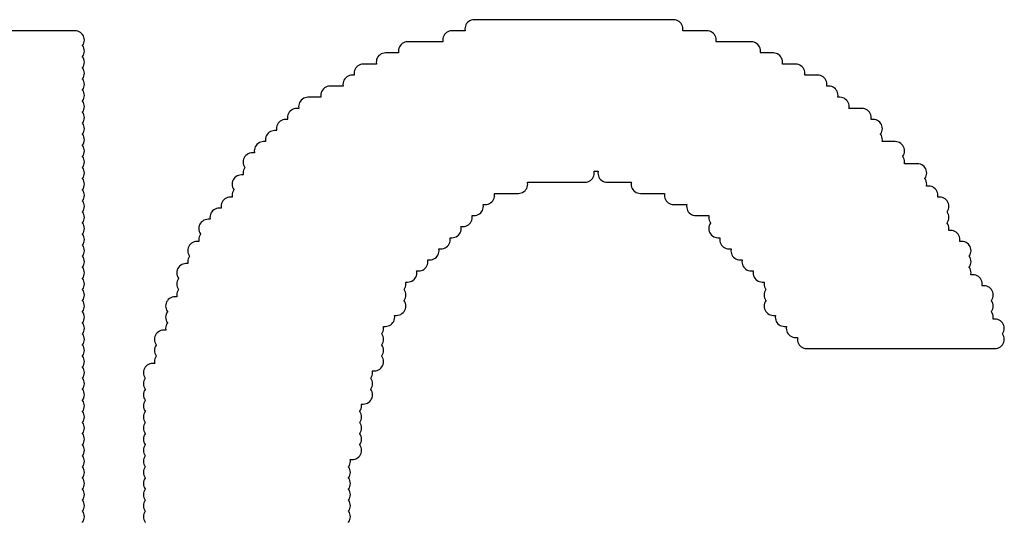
# Model space of a CAD drawing. Extents: x -0.28 to 1.53, y -0.26 to 1.53.
# Tile 35 of 45: x 1.3458 to 1.3991, y 1.3892 to 1.4164. Entities that reach past the tile are written whole.
import ezdxf

# ---------------------------------------------------------------- set-up
doc = ezdxf.new("R2010")
doc.units = 0
doc.header["$MEASUREMENT"] = 0
doc.layers.add('SLK-NS', color=7, linetype='CONTINUOUS')

msp = doc.modelspace()

# ---------------------------------------------------------------- linework, layer by layer
at = {"layer": 'SLK-NS'}
for points in [[(1.363605, 1.389194), (1.3636, 1.3892), (1.363605, 1.389206), (1.363646, 1.389273), (1.363676, 1.389345), (1.363694, 1.389422), (1.3637, 1.3895), (1.363694, 1.389578), (1.363676, 1.389655), (1.363646, 1.389727), (1.363605, 1.389794), (1.3636, 1.3898), (1.363605, 1.389806), (1.363646, 1.389873), (1.363676, 1.389945), (1.363694, 1.390022), (1.3637, 1.3901), (1.363694, 1.390178), (1.363676, 1.390255), (1.363646, 1.390327), (1.363605, 1.390394), (1.3636, 1.3904), (1.363605, 1.390406), (1.363646, 1.390473), (1.363676, 1.390545), (1.363694, 1.390622), (1.3637, 1.3907), (1.363694, 1.390778), (1.363676, 1.390855), (1.363646, 1.390927), (1.363605, 1.390994), (1.3636, 1.391), (1.363605, 1.391006), (1.363646, 1.391073), (1.363676, 1.391145), (1.363694, 1.391222), (1.3637, 1.3913), (1.363694, 1.391378), (1.363676, 1.391455), (1.363646, 1.391527), (1.363605, 1.391594), (1.3636, 1.3916), (1.363605, 1.391606), (1.363646, 1.391673), (1.363676, 1.391745), (1.363694, 1.391822), (1.3637, 1.3919), (1.363694, 1.391978), (1.363676, 1.392055), (1.363646, 1.392127), (1.363605, 1.392194), (1.3636, 1.3922), (1.363605, 1.392206), (1.363646, 1.392273), (1.363676, 1.392345), (1.363694, 1.392422), (1.3637, 1.3925), (1.363694, 1.392578), (1.363689, 1.3926), (1.3638, 1.3926), (1.363878, 1.392606), (1.363955, 1.392624), (1.364027, 1.392654), (1.364094, 1.392695), (1.364154, 1.392746), (1.364205, 1.392806), (1.364246, 1.392873), (1.364276, 1.392945), (1.364294, 1.393022), (1.3643, 1.3931), (1.364294, 1.393178), (1.364276, 1.393255), (1.364246, 1.393327), (1.364205, 1.393394), (1.3642, 1.3934), (1.364205, 1.393406), (1.364246, 1.393473), (1.364276, 1.393545), (1.364294, 1.393622), (1.3643, 1.3937), (1.364294, 1.393778), (1.364276, 1.393855), (1.364246, 1.393927), (1.364205, 1.393994), (1.3642, 1.394), (1.364205, 1.394006), (1.364246, 1.394073), (1.364276, 1.394145), (1.364294, 1.394222), (1.3643, 1.3943), (1.364294, 1.394378), (1.364276, 1.394455), (1.364246, 1.394527), (1.364205, 1.394594), (1.3642, 1.3946), (1.364205, 1.394606), (1.364246, 1.394673), (1.364276, 1.394745), (1.364294, 1.394822), (1.3643, 1.3949), (1.364294, 1.394978), (1.364276, 1.395055), (1.364246, 1.395127), (1.364205, 1.395194), (1.3642, 1.3952), (1.364205, 1.395206), (1.364246, 1.395273), (1.364276, 1.395345), (1.364294, 1.395422), (1.3643, 1.3955), (1.364294, 1.395578), (1.364289, 1.3956), (1.3644, 1.3956), (1.364478, 1.395606), (1.364555, 1.395624), (1.364627, 1.395654), (1.364694, 1.395695), (1.364754, 1.395746), (1.364805, 1.395806), (1.364846, 1.395873), (1.364876, 1.395945), (1.364894, 1.396022), (1.3649, 1.3961), (1.364894, 1.396178), (1.364876, 1.396255), (1.364846, 1.396327), (1.364805, 1.396394), (1.3648, 1.3964), (1.364805, 1.396406), (1.364846, 1.396473), (1.364876, 1.396545), (1.364894, 1.396622), (1.3649, 1.3967), (1.364894, 1.396778), (1.364876, 1.396855), (1.364846, 1.396927), (1.364805, 1.396994), (1.3648, 1.397), (1.364805, 1.397006), (1.364846, 1.397073), (1.364876, 1.397145), (1.364894, 1.397222), (1.3649, 1.3973), (1.364894, 1.397378), (1.364889, 1.3974), (1.365, 1.3974), (1.365078, 1.397406), (1.365155, 1.397424), (1.365227, 1.397454), (1.365294, 1.397495), (1.365354, 1.397546), (1.365405, 1.397606), (1.365446, 1.397673), (1.365476, 1.397745), (1.365494, 1.397822), (1.3655, 1.3979), (1.365494, 1.397978), (1.365476, 1.398055), (1.365446, 1.398127), (1.365405, 1.398194), (1.3654, 1.3982), (1.365405, 1.398206), (1.365446, 1.398273), (1.365476, 1.398345), (1.365494, 1.398422), (1.3655, 1.3985), (1.365494, 1.398578), (1.365476, 1.398655), (1.365446, 1.398727), (1.365405, 1.398794), (1.3654, 1.3988), (1.365405, 1.398806), (1.365446, 1.398873), (1.365476, 1.398945), (1.365494, 1.399022), (1.3655, 1.3991), (1.365494, 1.399178), (1.365476, 1.399255), (1.365446, 1.399327), (1.365405, 1.399394), (1.3654, 1.3994), (1.365405, 1.399406), (1.365446, 1.399473), (1.365476, 1.399545), (1.365494, 1.399622), (1.3655, 1.3997), (1.365494, 1.399778), (1.365489, 1.3998), (1.3656, 1.3998), (1.365678, 1.399806), (1.365755, 1.399824), (1.365827, 1.399854), (1.365894, 1.399895), (1.365954, 1.399946), (1.366005, 1.400006), (1.366046, 1.400073), (1.366076, 1.400145), (1.366094, 1.400222), (1.3661, 1.4003), (1.366094, 1.400378), (1.366089, 1.4004), (1.3662, 1.4004), (1.366278, 1.400406), (1.366355, 1.400424), (1.366427, 1.400454), (1.366494, 1.400495), (1.366554, 1.400546), (1.366605, 1.400606), (1.366646, 1.400673), (1.366676, 1.400745), (1.366694, 1.400822), (1.3667, 1.4009), (1.366694, 1.400978), (1.366676, 1.401055), (1.366646, 1.401127), (1.366605, 1.401194), (1.3666, 1.4012), (1.366605, 1.401206), (1.366646, 1.401273), (1.366676, 1.401345), (1.366694, 1.401422), (1.3667, 1.4015), (1.366694, 1.401578), (1.366676, 1.401655), (1.366646, 1.401727), (1.366605, 1.401794), (1.3666, 1.4018), (1.366605, 1.401806), (1.366646, 1.401873), (1.366676, 1.401945), (1.366694, 1.402022), (1.3667, 1.4021), (1.366694, 1.402178), (1.366689, 1.4022), (1.3668, 1.4022), (1.366878, 1.402206), (1.366955, 1.402224), (1.367027, 1.402254), (1.367094, 1.402295), (1.367154, 1.402346), (1.367205, 1.402406), (1.367246, 1.402473), (1.367276, 1.402545), (1.367294, 1.402622), (1.3673, 1.4027), (1.367294, 1.402778), (1.367289, 1.4028), (1.3674, 1.4028), (1.367478, 1.402806), (1.367555, 1.402824), (1.367627, 1.402854), (1.367694, 1.402895), (1.367754, 1.402946), (1.367805, 1.403006), (1.367846, 1.403073), (1.367876, 1.403145), (1.367894, 1.403222), (1.3679, 1.4033), (1.367894, 1.403378), (1.367889, 1.4034), (1.368, 1.4034), (1.368078, 1.403406), (1.368155, 1.403424), (1.368227, 1.403454), (1.368294, 1.403495), (1.368354, 1.403546), (1.368405, 1.403606), (1.368446, 1.403673), (1.368476, 1.403745), (1.368494, 1.403822), (1.3685, 1.4039), (1.368494, 1.403978), (1.368489, 1.404), (1.3686, 1.404), (1.368678, 1.404006), (1.368755, 1.404024), (1.368827, 1.404054), (1.368894, 1.404095), (1.368954, 1.404146), (1.369005, 1.404206), (1.369046, 1.404273), (1.369076, 1.404345), (1.369094, 1.404422), (1.3691, 1.4045), (1.369094, 1.404578), (1.369089, 1.4046), (1.3692, 1.4046), (1.369278, 1.404606), (1.369355, 1.404624), (1.369427, 1.404654), (1.369494, 1.404695), (1.369554, 1.404746), (1.369605, 1.404806), (1.369646, 1.404873), (1.369676, 1.404945), (1.369694, 1.405022), (1.3697, 1.4051), (1.369694, 1.405178), (1.369689, 1.4052), (1.3698, 1.4052), (1.369878, 1.405206), (1.369955, 1.405224), (1.370027, 1.405254), (1.370094, 1.405295), (1.370154, 1.405346), (1.370205, 1.405406), (1.370246, 1.405473), (1.370276, 1.405545), (1.370294, 1.405622), (1.3703, 1.4057), (1.370294, 1.405778), (1.370289, 1.4058), (1.3704, 1.4058), (1.370478, 1.405806), (1.370555, 1.405824), (1.370627, 1.405854), (1.370694, 1.405895), (1.370754, 1.405946), (1.370805, 1.406006), (1.370846, 1.406073), (1.370876, 1.406145), (1.370894, 1.406222), (1.3709, 1.4063), (1.370894, 1.406378), (1.370889, 1.4064), (1.371, 1.4064), (1.371078, 1.406406), (1.371155, 1.406424), (1.371227, 1.406454), (1.371294, 1.406495), (1.371354, 1.406546), (1.371405, 1.406606), (1.371446, 1.406673), (1.371476, 1.406745), (1.371494, 1.406822), (1.3715, 1.4069), (1.371494, 1.406978), (1.371489, 1.407), (1.3728, 1.407), (1.372878, 1.407006), (1.372955, 1.407024), (1.373027, 1.407054), (1.373094, 1.407095), (1.373154, 1.407146), (1.373205, 1.407206), (1.373246, 1.407273), (1.373276, 1.407345), (1.373294, 1.407422), (1.3733, 1.4075), (1.373294, 1.407578), (1.373289, 1.4076), (1.3764, 1.4076), (1.376478, 1.407606), (1.376555, 1.407624), (1.376627, 1.407654), (1.376694, 1.407695), (1.376754, 1.407746), (1.376805, 1.407806), (1.376846, 1.407873), (1.376876, 1.407945), (1.376894, 1.408022), (1.3769, 1.4081), (1.376894, 1.408178), (1.376889, 1.4082), (1.377111, 1.4082), (1.377106, 1.408178), (1.3771, 1.4081), (1.377106, 1.408022), (1.377124, 1.407945), (1.377154, 1.407873), (1.377195, 1.407806), (1.377246, 1.407746), (1.377306, 1.407695), (1.377373, 1.407654), (1.377445, 1.407624), (1.377522, 1.407606), (1.3776, 1.4076), (1.378911, 1.4076), (1.378906, 1.407578), (1.3789, 1.4075), (1.378906, 1.407422), (1.378924, 1.407345), (1.378954, 1.407273), (1.378995, 1.407206), (1.379046, 1.407146), (1.379106, 1.407095), (1.379173, 1.407054), (1.379245, 1.407024), (1.379322, 1.407006), (1.3794, 1.407), (1.380711, 1.407), (1.380706, 1.406978), (1.3807, 1.4069), (1.380706, 1.406822), (1.380724, 1.406745), (1.380754, 1.406673), (1.380795, 1.406606), (1.380846, 1.406546), (1.380906, 1.406495), (1.380973, 1.406454), (1.381045, 1.406424), (1.381122, 1.406406), (1.3812, 1.4064), (1.381911, 1.4064), (1.381906, 1.406378), (1.3819, 1.4063), (1.381906, 1.406222), (1.381924, 1.406145), (1.381954, 1.406073), (1.381995, 1.406006), (1.382046, 1.405946), (1.382106, 1.405895), (1.382173, 1.405854), (1.382245, 1.405824), (1.382322, 1.405806), (1.3824, 1.4058), (1.383111, 1.4058), (1.383106, 1.405778), (1.3831, 1.4057), (1.383106, 1.405622), (1.383124, 1.405545), (1.383154, 1.405473), (1.383195, 1.405406), (1.3832, 1.4054), (1.383195, 1.405394), (1.383154, 1.405327), (1.383124, 1.405255), (1.383106, 1.405178), (1.3831, 1.4051), (1.383106, 1.405022), (1.383124, 1.404945), (1.383154, 1.404873), (1.383195, 1.404806), (1.383246, 1.404746), (1.383306, 1.404695), (1.383373, 1.404654), (1.383445, 1.404624), (1.383522, 1.404606), (1.3836, 1.4046), (1.383711, 1.4046), (1.383706, 1.404578), (1.3837, 1.4045), (1.383706, 1.404422), (1.383724, 1.404345), (1.383754, 1.404273), (1.383795, 1.404206), (1.383846, 1.404146), (1.383906, 1.404095), (1.383973, 1.404054), (1.384045, 1.404024), (1.384122, 1.404006), (1.3842, 1.404), (1.384311, 1.404), (1.384306, 1.403978), (1.3843, 1.4039), (1.384306, 1.403822), (1.384324, 1.403745), (1.384354, 1.403673), (1.384395, 1.403606), (1.384446, 1.403546), (1.384506, 1.403495), (1.384573, 1.403454), (1.384645, 1.403424), (1.384722, 1.403406), (1.3848, 1.4034), (1.384911, 1.4034), (1.384906, 1.403378), (1.3849, 1.4033), (1.384906, 1.403222), (1.384924, 1.403145), (1.384954, 1.403073), (1.384995, 1.403006), (1.385046, 1.402946), (1.385106, 1.402895), (1.385173, 1.402854), (1.385245, 1.402824), (1.385322, 1.402806), (1.3854, 1.4028), (1.385511, 1.4028), (1.385506, 1.402778), (1.3855, 1.4027), (1.385506, 1.402622), (1.385524, 1.402545), (1.385554, 1.402473), (1.385595, 1.402406), (1.385646, 1.402346), (1.385706, 1.402295), (1.385773, 1.402254), (1.385845, 1.402224), (1.385922, 1.402206), (1.386, 1.4022), (1.386111, 1.4022), (1.386106, 1.402178), (1.3861, 1.4021), (1.386106, 1.402022), (1.386124, 1.401945), (1.386154, 1.401873), (1.386195, 1.401806), (1.3862, 1.4018), (1.386195, 1.401794), (1.386154, 1.401727), (1.386124, 1.401655), (1.386106, 1.401578), (1.3861, 1.4015), (1.386106, 1.401422), (1.386124, 1.401345), (1.386154, 1.401273), (1.386195, 1.401206), (1.3862, 1.4012), (1.386195, 1.401194), (1.386154, 1.401127), (1.386124, 1.401055), (1.386106, 1.400978), (1.3861, 1.4009), (1.386106, 1.400822), (1.386124, 1.400745), (1.386154, 1.400673), (1.386195, 1.400606), (1.386246, 1.400546), (1.386306, 1.400495), (1.386373, 1.400454), (1.386445, 1.400424), (1.386522, 1.400406), (1.3866, 1.4004), (1.386711, 1.4004), (1.386706, 1.400378), (1.3867, 1.4003), (1.386706, 1.400222), (1.386724, 1.400145), (1.386754, 1.400073), (1.386795, 1.400006), (1.386846, 1.399946), (1.386906, 1.399895), (1.386973, 1.399854), (1.387045, 1.399824), (1.387122, 1.399806), (1.3872, 1.3998), (1.387311, 1.3998), (1.387306, 1.399778), (1.3873, 1.3997), (1.387306, 1.399622), (1.387324, 1.399545), (1.387354, 1.399473), (1.387395, 1.399406), (1.387446, 1.399346), (1.387506, 1.399295), (1.387573, 1.399254), (1.387645, 1.399224), (1.387722, 1.399206), (1.3878, 1.3992), (1.387911, 1.3992), (1.387906, 1.399178), (1.3879, 1.3991), (1.387906, 1.399022), (1.387924, 1.398945), (1.387954, 1.398873), (1.387995, 1.398806), (1.388046, 1.398746), (1.388106, 1.398695), (1.388173, 1.398654), (1.388245, 1.398624), (1.388322, 1.398606), (1.3884, 1.3986), (1.3986, 1.3986), (1.398678, 1.398606), (1.398755, 1.398624), (1.398827, 1.398654), (1.398894, 1.398695), (1.398954, 1.398746), (1.399005, 1.398806), (1.399046, 1.398873), (1.399076, 1.398945), (1.399094, 1.399022), (1.3991, 1.3991), (1.399094, 1.399178), (1.399076, 1.399255), (1.399046, 1.399327), (1.399005, 1.399394), (1.399, 1.3994), (1.399005, 1.399406), (1.399046, 1.399473), (1.399076, 1.399545), (1.399094, 1.399622), (1.3991, 1.3997), (1.399094, 1.399778), (1.399076, 1.399855), (1.399046, 1.399927), (1.399005, 1.399994), (1.398954, 1.400054), (1.398894, 1.400105), (1.398827, 1.400146), (1.398755, 1.400176), (1.398678, 1.400194), (1.3986, 1.4002), (1.398489, 1.4002), (1.398494, 1.400222), (1.3985, 1.4003), (1.398494, 1.400378), (1.398476, 1.400455), (1.398446, 1.400527), (1.398405, 1.400594), (1.3984, 1.4006), (1.398405, 1.400606), (1.398446, 1.400673), (1.398476, 1.400745), (1.398494, 1.400822), (1.3985, 1.4009), (1.398494, 1.400978), (1.398476, 1.401055), (1.398446, 1.401127), (1.398405, 1.401194), (1.3984, 1.4012), (1.398405, 1.401206), (1.398446, 1.401273), (1.398476, 1.401345), (1.398494, 1.401422), (1.3985, 1.4015), (1.398494, 1.401578), (1.398476, 1.401655), (1.398446, 1.401727), (1.398405, 1.401794), (1.398354, 1.401854), (1.398294, 1.401905), (1.398227, 1.401946), (1.398155, 1.401976), (1.398078, 1.401994), (1.398, 1.402), (1.397889, 1.402), (1.397894, 1.402022), (1.3979, 1.4021), (1.397894, 1.402178), (1.397876, 1.402255), (1.397846, 1.402327), (1.397805, 1.402394), (1.397754, 1.402454), (1.397694, 1.402505), (1.397627, 1.402546), (1.397555, 1.402576), (1.397478, 1.402594), (1.3974, 1.4026), (1.397289, 1.4026), (1.397294, 1.402622), (1.3973, 1.4027), (1.397294, 1.402778), (1.397276, 1.402855), (1.397246, 1.402927), (1.397205, 1.402994), (1.3972, 1.403), (1.397205, 1.403006), (1.397246, 1.403073), (1.397276, 1.403145), (1.397294, 1.403222), (1.3973, 1.4033), (1.397294, 1.403378), (1.397276, 1.403455), (1.397246, 1.403527), (1.397205, 1.403594), (1.3972, 1.4036), (1.397205, 1.403606), (1.397246, 1.403673), (1.397276, 1.403745), (1.397294, 1.403822), (1.3973, 1.4039), (1.397294, 1.403978), (1.397276, 1.404055), (1.397246, 1.404127), (1.397205, 1.404194), (1.397154, 1.404254), (1.397094, 1.404305), (1.397027, 1.404346), (1.396955, 1.404376), (1.396878, 1.404394), (1.3968, 1.4044), (1.396689, 1.4044), (1.396694, 1.404422), (1.3967, 1.4045), (1.396694, 1.404578), (1.396676, 1.404655), (1.396646, 1.404727), (1.396605, 1.404794), (1.396554, 1.404854), (1.396494, 1.404905), (1.396427, 1.404946), (1.396355, 1.404976), (1.396278, 1.404994), (1.3962, 1.405), (1.396089, 1.405), (1.396094, 1.405022), (1.3961, 1.4051), (1.396094, 1.405178), (1.396076, 1.405255), (1.396046, 1.405327), (1.396005, 1.405394), (1.396, 1.4054), (1.396005, 1.405406), (1.396046, 1.405473), (1.396076, 1.405545), (1.396094, 1.405622), (1.3961, 1.4057), (1.396094, 1.405778), (1.396076, 1.405855), (1.396046, 1.405927), (1.396005, 1.405994), (1.396, 1.406), (1.396005, 1.406006), (1.396046, 1.406073), (1.396076, 1.406145), (1.396094, 1.406222), (1.3961, 1.4063), (1.396094, 1.406378), (1.396076, 1.406455), (1.396046, 1.406527), (1.396005, 1.406594), (1.395954, 1.406654), (1.395894, 1.406705), (1.395827, 1.406746), (1.395755, 1.406776), (1.395678, 1.406794), (1.3956, 1.4068), (1.395489, 1.4068), (1.395494, 1.406822), (1.3955, 1.4069), (1.395494, 1.406978), (1.395476, 1.407055), (1.395446, 1.407127), (1.395405, 1.407194), (1.395354, 1.407254), (1.395294, 1.407305), (1.395227, 1.407346), (1.395155, 1.407376), (1.395078, 1.407394), (1.395, 1.4074), (1.394889, 1.4074), (1.394894, 1.407422), (1.3949, 1.4075), (1.394894, 1.407578), (1.394876, 1.407655), (1.394846, 1.407727), (1.394805, 1.407794), (1.3948, 1.4078), (1.394805, 1.407806), (1.394846, 1.407873), (1.394876, 1.407945), (1.394894, 1.408022), (1.3949, 1.4081), (1.394894, 1.408178), (1.394876, 1.408255), (1.394846, 1.408327), (1.394805, 1.408394), (1.394754, 1.408454), (1.394694, 1.408505), (1.394627, 1.408546), (1.394555, 1.408576), (1.394478, 1.408594), (1.3944, 1.4086), (1.393689, 1.4086), (1.393694, 1.408622), (1.3937, 1.4087), (1.393694, 1.408778), (1.393676, 1.408855), (1.393646, 1.408927), (1.393605, 1.408994), (1.3936, 1.409), (1.393605, 1.409006), (1.393646, 1.409073), (1.393676, 1.409145), (1.393694, 1.409222), (1.3937, 1.4093), (1.393694, 1.409378), (1.393676, 1.409455), (1.393646, 1.409527), (1.393605, 1.409594), (1.393554, 1.409654), (1.393494, 1.409705), (1.393427, 1.409746), (1.393355, 1.409776), (1.393278, 1.409794), (1.3932, 1.4098), (1.392489, 1.4098), (1.392494, 1.409822), (1.3925, 1.4099), (1.392494, 1.409978), (1.392476, 1.410055), (1.392446, 1.410127), (1.392405, 1.410194), (1.3924, 1.4102), (1.392405, 1.410206), (1.392446, 1.410273), (1.392476, 1.410345), (1.392494, 1.410422), (1.3925, 1.4105), (1.392494, 1.410578), (1.392476, 1.410655), (1.392446, 1.410727), (1.392405, 1.410794), (1.392354, 1.410854), (1.392294, 1.410905), (1.392227, 1.410946), (1.392155, 1.410976), (1.392078, 1.410994), (1.392, 1.411), (1.391889, 1.411), (1.391894, 1.411022), (1.3919, 1.4111), (1.391894, 1.411178), (1.391876, 1.411255), (1.391846, 1.411327), (1.391805, 1.411394), (1.391754, 1.411454), (1.391694, 1.411505), (1.391627, 1.411546), (1.391555, 1.411576), (1.391478, 1.411594), (1.3914, 1.4116), (1.390689, 1.4116), (1.390694, 1.411622), (1.3907, 1.4117), (1.390694, 1.411778), (1.390676, 1.411855), (1.390646, 1.411927), (1.390605, 1.411994), (1.390554, 1.412054), (1.390494, 1.412105), (1.390427, 1.412146), (1.390355, 1.412176), (1.390278, 1.412194), (1.3902, 1.4122), (1.390089, 1.4122), (1.390094, 1.412222), (1.3901, 1.4123), (1.390094, 1.412378), (1.390076, 1.412455), (1.390046, 1.412527), (1.390005, 1.412594), (1.389954, 1.412654), (1.389894, 1.412705), (1.389827, 1.412746), (1.389755, 1.412776), (1.389678, 1.412794), (1.3896, 1.4128), (1.389489, 1.4128), (1.389494, 1.412822), (1.3895, 1.4129), (1.389494, 1.412978), (1.389476, 1.413055), (1.389446, 1.413127), (1.389405, 1.413194), (1.389354, 1.413254), (1.389294, 1.413305), (1.389227, 1.413346), (1.389155, 1.413376), (1.389078, 1.413394), (1.389, 1.4134), (1.388289, 1.4134), (1.388294, 1.413422), (1.3883, 1.4135), (1.388294, 1.413578), (1.388276, 1.413655), (1.388246, 1.413727), (1.388205, 1.413794), (1.388154, 1.413854), (1.388094, 1.413905), (1.388027, 1.413946), (1.387955, 1.413976), (1.387878, 1.413994), (1.3878, 1.414), (1.387089, 1.414), (1.387094, 1.414022), (1.3871, 1.4141), (1.387094, 1.414178), (1.387076, 1.414255), (1.387046, 1.414327), (1.387005, 1.414394), (1.386954, 1.414454), (1.386894, 1.414505), (1.386827, 1.414546), (1.386755, 1.414576), (1.386678, 1.414594), (1.3866, 1.4146), (1.385889, 1.4146), (1.385894, 1.414622), (1.3859, 1.4147), (1.385894, 1.414778), (1.385876, 1.414855), (1.385846, 1.414927), (1.385805, 1.414994), (1.385754, 1.415054), (1.385694, 1.415105), (1.385627, 1.415146), (1.385555, 1.415176), (1.385478, 1.415194), (1.3854, 1.4152), (1.383489, 1.4152), (1.383494, 1.415222), (1.3835, 1.4153), (1.383494, 1.415378), (1.383476, 1.415455), (1.383446, 1.415527), (1.383405, 1.415594), (1.383354, 1.415654), (1.383294, 1.415705), (1.383227, 1.415746), (1.383155, 1.415776), (1.383078, 1.415794), (1.383, 1.4158), (1.381689, 1.4158), (1.381694, 1.415822), (1.3817, 1.4159), (1.381694, 1.415978), (1.381676, 1.416055), (1.381646, 1.416127), (1.381605, 1.416194), (1.381554, 1.416254), (1.381494, 1.416305), (1.381427, 1.416346), (1.381355, 1.416376), (1.381278, 1.416394), (1.3812, 1.4164), (1.3704, 1.4164), (1.370322, 1.416394), (1.370245, 1.416376), (1.370173, 1.416346), (1.370106, 1.416305), (1.370046, 1.416254), (1.369995, 1.416194), (1.369954, 1.416127), (1.369924, 1.416055), (1.369906, 1.415978), (1.3699, 1.4159), (1.369906, 1.415822), (1.369911, 1.4158), (1.3692, 1.4158), (1.369122, 1.415794), (1.369045, 1.415776), (1.368973, 1.415746), (1.368906, 1.415705), (1.368846, 1.415654), (1.368795, 1.415594), (1.368754, 1.415527), (1.368724, 1.415455), (1.368706, 1.415378), (1.3687, 1.4153), (1.368706, 1.415222), (1.368711, 1.4152), (1.3668, 1.4152), (1.366722, 1.415194), (1.366645, 1.415176), (1.366573, 1.415146), (1.366506, 1.415105), (1.366446, 1.415054), (1.366395, 1.414994), (1.366354, 1.414927), (1.366324, 1.414855), (1.366306, 1.414778), (1.3663, 1.4147), (1.366306, 1.414622), (1.366311, 1.4146), (1.3656, 1.4146), (1.365522, 1.414594), (1.365445, 1.414576), (1.365373, 1.414546), (1.365306, 1.414505), (1.365246, 1.414454), (1.365195, 1.414394), (1.365154, 1.414327), (1.365124, 1.414255), (1.365106, 1.414178), (1.3651, 1.4141), (1.365106, 1.414022), (1.365111, 1.414), (1.3644, 1.414), (1.364322, 1.413994), (1.364245, 1.413976), (1.364173, 1.413946), (1.364106, 1.413905), (1.364046, 1.413854), (1.363995, 1.413794), (1.363954, 1.413727), (1.363924, 1.413655), (1.363906, 1.413578), (1.3639, 1.4135), (1.363906, 1.413422), (1.363911, 1.4134), (1.3638, 1.4134), (1.363722, 1.413394), (1.363645, 1.413376), (1.363573, 1.413346), (1.363506, 1.413305), (1.363446, 1.413254), (1.363395, 1.413194), (1.363354, 1.413127), (1.363324, 1.413055), (1.363306, 1.412978), (1.3633, 1.4129), (1.363306, 1.412822), (1.363311, 1.4128), (1.3626, 1.4128), (1.362522, 1.412794), (1.362445, 1.412776), (1.362373, 1.412746), (1.362306, 1.412705), (1.362246, 1.412654), (1.362195, 1.412594), (1.362154, 1.412527), (1.362124, 1.412455), (1.362106, 1.412378), (1.3621, 1.4123), (1.362106, 1.412222), (1.362111, 1.4122), (1.3614, 1.4122), (1.361322, 1.412194), (1.361245, 1.412176), (1.361173, 1.412146), (1.361106, 1.412105), (1.361046, 1.412054), (1.360995, 1.411994), (1.360954, 1.411927), (1.360924, 1.411855), (1.360906, 1.411778), (1.3609, 1.4117), (1.360906, 1.411622), (1.360911, 1.4116), (1.3608, 1.4116), (1.360722, 1.411594), (1.360645, 1.411576), (1.360573, 1.411546), (1.360506, 1.411505), (1.360446, 1.411454), (1.360395, 1.411394), (1.360354, 1.411327), (1.360324, 1.411255), (1.360306, 1.411178), (1.3603, 1.4111), (1.360306, 1.411022), (1.360311, 1.411), (1.3602, 1.411), (1.360122, 1.410994), (1.360045, 1.410976), (1.359973, 1.410946), (1.359906, 1.410905), (1.359846, 1.410854), (1.359795, 1.410794), (1.359754, 1.410727), (1.359724, 1.410655), (1.359706, 1.410578), (1.3597, 1.4105), (1.359706, 1.410422), (1.359711, 1.4104), (1.3596, 1.4104), (1.359522, 1.410394), (1.359445, 1.410376), (1.359373, 1.410346), (1.359306, 1.410305), (1.359246, 1.410254), (1.359195, 1.410194), (1.359154, 1.410127), (1.359124, 1.410055), (1.359106, 1.409978), (1.3591, 1.4099), (1.359106, 1.409822), (1.359111, 1.4098), (1.359, 1.4098), (1.358922, 1.409794), (1.358845, 1.409776), (1.358773, 1.409746), (1.358706, 1.409705), (1.358646, 1.409654), (1.358595, 1.409594), (1.358554, 1.409527), (1.358524, 1.409455), (1.358506, 1.409378), (1.3585, 1.4093), (1.358506, 1.409222), (1.358511, 1.4092), (1.3584, 1.4092), (1.358322, 1.409194), (1.358245, 1.409176), (1.358173, 1.409146), (1.358106, 1.409105), (1.358046, 1.409054), (1.357995, 1.408994), (1.357954, 1.408927), (1.357924, 1.408855), (1.357906, 1.408778), (1.3579, 1.4087), (1.357906, 1.408622), (1.357924, 1.408545), (1.357954, 1.408473), (1.357995, 1.408406), (1.358, 1.4084), (1.357995, 1.408394), (1.357954, 1.408327), (1.357924, 1.408255), (1.357906, 1.408178), (1.3579, 1.4081), (1.357906, 1.408022), (1.357911, 1.408), (1.3578, 1.408), (1.357722, 1.407994), (1.357645, 1.407976), (1.357573, 1.407946), (1.357506, 1.407905), (1.357446, 1.407854), (1.357395, 1.407794), (1.357354, 1.407727), (1.357324, 1.407655), (1.357306, 1.407578), (1.3573, 1.4075), (1.357306, 1.407422), (1.357324, 1.407345), (1.357354, 1.407273), (1.357395, 1.407206), (1.3574, 1.4072), (1.357395, 1.407194), (1.357354, 1.407127), (1.357324, 1.407055), (1.357306, 1.406978), (1.3573, 1.4069), (1.357306, 1.406822), (1.357311, 1.4068), (1.3572, 1.4068), (1.357122, 1.406794), (1.357045, 1.406776), (1.356973, 1.406746), (1.356906, 1.406705), (1.356846, 1.406654), (1.356795, 1.406594), (1.356754, 1.406527), (1.356724, 1.406455), (1.356706, 1.406378), (1.3567, 1.4063), (1.356706, 1.406222), (1.356711, 1.4062), (1.3566, 1.4062), (1.356522, 1.406194), (1.356445, 1.406176), (1.356373, 1.406146), (1.356306, 1.406105), (1.356246, 1.406054), (1.356195, 1.405994), (1.356154, 1.405927), (1.356124, 1.405855), (1.356106, 1.405778), (1.3561, 1.4057), (1.356106, 1.405622), (1.356111, 1.4056), (1.356, 1.4056), (1.355922, 1.405594), (1.355845, 1.405576), (1.355773, 1.405546), (1.355706, 1.405505), (1.355646, 1.405454), (1.355595, 1.405394), (1.355554, 1.405327), (1.355524, 1.405255), (1.355506, 1.405178), (1.3555, 1.4051), (1.355506, 1.405022), (1.355524, 1.404945), (1.355554, 1.404873), (1.355595, 1.404806), (1.3556, 1.4048), (1.355595, 1.404794), (1.355554, 1.404727), (1.355524, 1.404655), (1.355506, 1.404578), (1.3555, 1.4045), (1.355506, 1.404422), (1.355511, 1.4044), (1.3554, 1.4044), (1.355322, 1.404394), (1.355245, 1.404376), (1.355173, 1.404346), (1.355106, 1.404305), (1.355046, 1.404254), (1.354995, 1.404194), (1.354954, 1.404127), (1.354924, 1.404055), (1.354906, 1.403978), (1.3549, 1.4039), (1.354906, 1.403822), (1.354924, 1.403745), (1.354954, 1.403673), (1.354995, 1.403606), (1.355, 1.4036), (1.354995, 1.403594), (1.354954, 1.403527), (1.354924, 1.403455), (1.354906, 1.403378), (1.3549, 1.4033), (1.354906, 1.403222), (1.354911, 1.4032), (1.3548, 1.4032), (1.354722, 1.403194), (1.354645, 1.403176), (1.354573, 1.403146), (1.354506, 1.403105), (1.354446, 1.403054), (1.354395, 1.402994), (1.354354, 1.402927), (1.354324, 1.402855), (1.354306, 1.402778), (1.3543, 1.4027), (1.354306, 1.402622), (1.354324, 1.402545), (1.354354, 1.402473), (1.354395, 1.402406), (1.3544, 1.4024), (1.354395, 1.402394), (1.354354, 1.402327), (1.354324, 1.402255), (1.354306, 1.402178), (1.3543, 1.4021), (1.354306, 1.402022), (1.354324, 1.401945), (1.354354, 1.401873), (1.354395, 1.401806), (1.3544, 1.4018), (1.354395, 1.401794), (1.354354, 1.401727), (1.354324, 1.401655), (1.354306, 1.401578), (1.3543, 1.4015), (1.354306, 1.401422), (1.354311, 1.4014), (1.3542, 1.4014), (1.354122, 1.401394), (1.354045, 1.401376), (1.353973, 1.401346), (1.353906, 1.401305), (1.353846, 1.401254), (1.353795, 1.401194), (1.353754, 1.401127), (1.353724, 1.401055), (1.353706, 1.400978), (1.3537, 1.4009), (1.353706, 1.400822), (1.353724, 1.400745), (1.353754, 1.400673), (1.353795, 1.400606), (1.3538, 1.4006), (1.353795, 1.400594), (1.353754, 1.400527), (1.353724, 1.400455), (1.353706, 1.400378), (1.3537, 1.4003), (1.353706, 1.400222), (1.353724, 1.400145), (1.353754, 1.400073), (1.353795, 1.400006), (1.3538, 1.4), (1.353795, 1.399994), (1.353754, 1.399927), (1.353724, 1.399855), (1.353706, 1.399778), (1.3537, 1.3997), (1.353706, 1.399622), (1.353711, 1.3996), (1.3536, 1.3996), (1.353522, 1.399594), (1.353445, 1.399576), (1.353373, 1.399546), (1.353306, 1.399505), (1.353246, 1.399454), (1.353195, 1.399394), (1.353154, 1.399327), (1.353124, 1.399255), (1.353106, 1.399178), (1.3531, 1.3991), (1.353106, 1.399022), (1.353124, 1.398945), (1.353154, 1.398873), (1.353195, 1.398806), (1.3532, 1.3988), (1.353195, 1.398794), (1.353154, 1.398727), (1.353124, 1.398655), (1.353106, 1.398578), (1.3531, 1.3985), (1.353106, 1.398422), (1.353124, 1.398345), (1.353154, 1.398273), (1.353195, 1.398206), (1.3532, 1.3982), (1.353195, 1.398194), (1.353154, 1.398127), (1.353124, 1.398055), (1.353106, 1.397978), (1.3531, 1.3979), (1.353106, 1.397822), (1.353111, 1.3978), (1.353, 1.3978), (1.352922, 1.397794), (1.352845, 1.397776), (1.352773, 1.397746), (1.352706, 1.397705), (1.352646, 1.397654), (1.352595, 1.397594), (1.352554, 1.397527), (1.352524, 1.397455), (1.352506, 1.397378), (1.3525, 1.3973), (1.352506, 1.397222), (1.352524, 1.397145), (1.352554, 1.397073), (1.352595, 1.397006), (1.3526, 1.397), (1.352595, 1.396994), (1.352554, 1.396927), (1.352524, 1.396855), (1.352506, 1.396778), (1.3525, 1.3967), (1.352506, 1.396622), (1.352524, 1.396545), (1.352554, 1.396473), (1.352595, 1.396406), (1.3526, 1.3964), (1.352595, 1.396394), (1.352554, 1.396327), (1.352524, 1.396255), (1.352506, 1.396178), (1.3525, 1.3961), (1.352506, 1.396022), (1.352524, 1.395945), (1.352554, 1.395873), (1.352595, 1.395806), (1.3526, 1.3958), (1.352595, 1.395794), (1.352554, 1.395727), (1.352524, 1.395655), (1.352506, 1.395578), (1.3525, 1.3955), (1.352506, 1.395422), (1.352524, 1.395345), (1.352554, 1.395273), (1.352595, 1.395206), (1.3526, 1.3952), (1.352595, 1.395194), (1.352554, 1.395127), (1.352524, 1.395055), (1.352506, 1.394978), (1.3525, 1.3949), (1.352506, 1.394822), (1.352524, 1.394745), (1.352554, 1.394673), (1.352595, 1.394606), (1.3526, 1.3946), (1.352595, 1.394594), (1.352554, 1.394527), (1.352524, 1.394455), (1.352506, 1.394378), (1.3525, 1.3943), (1.352506, 1.394222), (1.352524, 1.394145), (1.352554, 1.394073), (1.352595, 1.394006), (1.3526, 1.394), (1.352595, 1.393994), (1.352554, 1.393927), (1.352524, 1.393855), (1.352506, 1.393778), (1.3525, 1.3937), (1.352506, 1.393622), (1.352524, 1.393545), (1.352554, 1.393473), (1.352595, 1.393406), (1.3526, 1.3934), (1.352595, 1.393394), (1.352554, 1.393327), (1.352524, 1.393255), (1.352506, 1.393178), (1.3525, 1.3931), (1.352506, 1.393022), (1.352524, 1.392945), (1.352554, 1.392873), (1.352595, 1.392806), (1.3526, 1.3928), (1.352595, 1.392794), (1.352554, 1.392727), (1.352524, 1.392655), (1.352506, 1.392578), (1.3525, 1.3925), (1.352506, 1.392422), (1.352524, 1.392345), (1.352554, 1.392273), (1.352595, 1.392206), (1.3526, 1.3922), (1.352595, 1.392194), (1.352554, 1.392127), (1.352524, 1.392055), (1.352506, 1.391978), (1.3525, 1.3919), (1.352506, 1.391822), (1.352524, 1.391745), (1.352554, 1.391673), (1.352595, 1.391606), (1.3526, 1.3916), (1.352595, 1.391594), (1.352554, 1.391527), (1.352524, 1.391455), (1.352506, 1.391378), (1.3525, 1.3913), (1.352506, 1.391222), (1.352524, 1.391145), (1.352554, 1.391073), (1.352595, 1.391006), (1.3526, 1.391), (1.352595, 1.390994), (1.352554, 1.390927), (1.352524, 1.390855), (1.352506, 1.390778), (1.3525, 1.3907), (1.352506, 1.390622), (1.352524, 1.390545), (1.352554, 1.390473), (1.352595, 1.390406), (1.3526, 1.3904), (1.352595, 1.390394), (1.352554, 1.390327), (1.352524, 1.390255), (1.352506, 1.390178), (1.3525, 1.3901), (1.352506, 1.390022), (1.352524, 1.389945), (1.352554, 1.389873), (1.352595, 1.389806), (1.3526, 1.3898), (1.352595, 1.389794), (1.352554, 1.389727), (1.352524, 1.389655), (1.352506, 1.389578), (1.3525, 1.3895), (1.352506, 1.389422), (1.352524, 1.389345), (1.352554, 1.389273), (1.352595, 1.389206), (1.3526, 1.3892), (1.352595, 1.389194)], [(1.349205, 1.389194), (1.3492, 1.3892), (1.349205, 1.389206), (1.349246, 1.389273), (1.349276, 1.389345), (1.349294, 1.389422), (1.3493, 1.3895), (1.349294, 1.389578), (1.349276, 1.389655), (1.349246, 1.389727), (1.349205, 1.389794), (1.3492, 1.3898), (1.349205, 1.389806), (1.349246, 1.389873), (1.349276, 1.389945), (1.349294, 1.390022), (1.3493, 1.3901), (1.349294, 1.390178), (1.349276, 1.390255), (1.349246, 1.390327), (1.349205, 1.390394), (1.3492, 1.3904), (1.349205, 1.390406), (1.349246, 1.390473), (1.349276, 1.390545), (1.349294, 1.390622), (1.3493, 1.3907), (1.349294, 1.390778), (1.349276, 1.390855), (1.349246, 1.390927), (1.349205, 1.390994), (1.3492, 1.391), (1.349205, 1.391006), (1.349246, 1.391073), (1.349276, 1.391145), (1.349294, 1.391222), (1.3493, 1.3913), (1.349294, 1.391378), (1.349276, 1.391455), (1.349246, 1.391527), (1.349205, 1.391594), (1.3492, 1.3916), (1.349205, 1.391606), (1.349246, 1.391673), (1.349276, 1.391745), (1.349294, 1.391822), (1.3493, 1.3919), (1.349294, 1.391978), (1.349276, 1.392055), (1.349246, 1.392127), (1.349205, 1.392194), (1.3492, 1.3922), (1.349205, 1.392206), (1.349246, 1.392273), (1.349276, 1.392345), (1.349294, 1.392422), (1.3493, 1.3925), (1.349294, 1.392578), (1.349276, 1.392655), (1.349246, 1.392727), (1.349205, 1.392794), (1.3492, 1.3928), (1.349205, 1.392806), (1.349246, 1.392873), (1.349276, 1.392945), (1.349294, 1.393022), (1.3493, 1.3931), (1.349294, 1.393178), (1.349276, 1.393255), (1.349246, 1.393327), (1.349205, 1.393394), (1.3492, 1.3934), (1.349205, 1.393406), (1.349246, 1.393473), (1.349276, 1.393545), (1.349294, 1.393622), (1.3493, 1.3937), (1.349294, 1.393778), (1.349276, 1.393855), (1.349246, 1.393927), (1.349205, 1.393994), (1.3492, 1.394), (1.349205, 1.394006), (1.349246, 1.394073), (1.349276, 1.394145), (1.349294, 1.394222), (1.3493, 1.3943), (1.349294, 1.394378), (1.349276, 1.394455), (1.349246, 1.394527), (1.349205, 1.394594), (1.3492, 1.3946), (1.349205, 1.394606), (1.349246, 1.394673), (1.349276, 1.394745), (1.349294, 1.394822), (1.3493, 1.3949), (1.349294, 1.394978), (1.349276, 1.395055), (1.349246, 1.395127), (1.349205, 1.395194), (1.3492, 1.3952), (1.349205, 1.395206), (1.349246, 1.395273), (1.349276, 1.395345), (1.349294, 1.395422), (1.3493, 1.3955), (1.349294, 1.395578), (1.349276, 1.395655), (1.349246, 1.395727), (1.349205, 1.395794), (1.3492, 1.3958), (1.349205, 1.395806), (1.349246, 1.395873), (1.349276, 1.395945), (1.349294, 1.396022), (1.3493, 1.3961), (1.349294, 1.396178), (1.349276, 1.396255), (1.349246, 1.396327), (1.349205, 1.396394), (1.3492, 1.3964), (1.349205, 1.396406), (1.349246, 1.396473), (1.349276, 1.396545), (1.349294, 1.396622), (1.3493, 1.3967), (1.349294, 1.396778), (1.349276, 1.396855), (1.349246, 1.396927), (1.349205, 1.396994), (1.3492, 1.397), (1.349205, 1.397006), (1.349246, 1.397073), (1.349276, 1.397145), (1.349294, 1.397222), (1.3493, 1.3973), (1.349294, 1.397378), (1.349276, 1.397455), (1.349246, 1.397527), (1.349205, 1.397594), (1.3492, 1.3976), (1.349205, 1.397606), (1.349246, 1.397673), (1.349276, 1.397745), (1.349294, 1.397822), (1.3493, 1.3979), (1.349294, 1.397978), (1.349276, 1.398055), (1.349246, 1.398127), (1.349205, 1.398194), (1.3492, 1.3982), (1.349205, 1.398206), (1.349246, 1.398273), (1.349276, 1.398345), (1.349294, 1.398422), (1.3493, 1.3985), (1.349294, 1.398578), (1.349276, 1.398655), (1.349246, 1.398727), (1.349205, 1.398794), (1.3492, 1.3988), (1.349205, 1.398806), (1.349246, 1.398873), (1.349276, 1.398945), (1.349294, 1.399022), (1.3493, 1.3991), (1.349294, 1.399178), (1.349276, 1.399255), (1.349246, 1.399327), (1.349205, 1.399394), (1.3492, 1.3994), (1.349205, 1.399406), (1.349246, 1.399473), (1.349276, 1.399545), (1.349294, 1.399622), (1.3493, 1.3997), (1.349294, 1.399778), (1.349276, 1.399855), (1.349246, 1.399927), (1.349205, 1.399994), (1.3492, 1.4), (1.349205, 1.400006), (1.349246, 1.400073), (1.349276, 1.400145), (1.349294, 1.400222), (1.3493, 1.4003), (1.349294, 1.400378), (1.349276, 1.400455), (1.349246, 1.400527), (1.349205, 1.400594), (1.3492, 1.4006), (1.349205, 1.400606), (1.349246, 1.400673), (1.349276, 1.400745), (1.349294, 1.400822), (1.3493, 1.4009), (1.349294, 1.400978), (1.349276, 1.401055), (1.349246, 1.401127), (1.349205, 1.401194), (1.3492, 1.4012), (1.349205, 1.401206), (1.349246, 1.401273), (1.349276, 1.401345), (1.349294, 1.401422), (1.3493, 1.4015), (1.349294, 1.401578), (1.349276, 1.401655), (1.349246, 1.401727), (1.349205, 1.401794), (1.3492, 1.4018), (1.349205, 1.401806), (1.349246, 1.401873), (1.349276, 1.401945), (1.349294, 1.402022), (1.3493, 1.4021), (1.349294, 1.402178), (1.349276, 1.402255), (1.349246, 1.402327), (1.349205, 1.402394), (1.3492, 1.4024), (1.349205, 1.402406), (1.349246, 1.402473), (1.349276, 1.402545), (1.349294, 1.402622), (1.3493, 1.4027), (1.349294, 1.402778), (1.349276, 1.402855), (1.349246, 1.402927), (1.349205, 1.402994), (1.3492, 1.403), (1.349205, 1.403006), (1.349246, 1.403073), (1.349276, 1.403145), (1.349294, 1.403222), (1.3493, 1.4033), (1.349294, 1.403378), (1.349276, 1.403455), (1.349246, 1.403527), (1.349205, 1.403594), (1.3492, 1.4036), (1.349205, 1.403606), (1.349246, 1.403673), (1.349276, 1.403745), (1.349294, 1.403822), (1.3493, 1.4039), (1.349294, 1.403978), (1.349276, 1.404055), (1.349246, 1.404127), (1.349205, 1.404194), (1.3492, 1.4042), (1.349205, 1.404206), (1.349246, 1.404273), (1.349276, 1.404345), (1.349294, 1.404422), (1.3493, 1.4045), (1.349294, 1.404578), (1.349276, 1.404655), (1.349246, 1.404727), (1.349205, 1.404794), (1.3492, 1.4048), (1.349205, 1.404806), (1.349246, 1.404873), (1.349276, 1.404945), (1.349294, 1.405022), (1.3493, 1.4051), (1.349294, 1.405178), (1.349276, 1.405255), (1.349246, 1.405327), (1.349205, 1.405394), (1.3492, 1.4054), (1.349205, 1.405406), (1.349246, 1.405473), (1.349276, 1.405545), (1.349294, 1.405622), (1.3493, 1.4057), (1.349294, 1.405778), (1.349276, 1.405855), (1.349246, 1.405927), (1.349205, 1.405994), (1.3492, 1.406), (1.349205, 1.406006), (1.349246, 1.406073), (1.349276, 1.406145), (1.349294, 1.406222), (1.3493, 1.4063), (1.349294, 1.406378), (1.349276, 1.406455), (1.349246, 1.406527), (1.349205, 1.406594), (1.3492, 1.4066), (1.349205, 1.406606), (1.349246, 1.406673), (1.349276, 1.406745), (1.349294, 1.406822), (1.3493, 1.4069), (1.349294, 1.406978), (1.349276, 1.407055), (1.349246, 1.407127), (1.349205, 1.407194), (1.3492, 1.4072), (1.349205, 1.407206), (1.349246, 1.407273), (1.349276, 1.407345), (1.349294, 1.407422), (1.3493, 1.4075), (1.349294, 1.407578), (1.349276, 1.407655), (1.349246, 1.407727), (1.349205, 1.407794), (1.3492, 1.4078), (1.349205, 1.407806), (1.349246, 1.407873), (1.349276, 1.407945), (1.349294, 1.408022), (1.3493, 1.4081), (1.349294, 1.408178), (1.349276, 1.408255), (1.349246, 1.408327), (1.349205, 1.408394), (1.3492, 1.4084), (1.349205, 1.408406), (1.349246, 1.408473), (1.349276, 1.408545), (1.349294, 1.408622), (1.3493, 1.4087), (1.349294, 1.408778), (1.349276, 1.408855), (1.349246, 1.408927), (1.349205, 1.408994), (1.3492, 1.409), (1.349205, 1.409006), (1.349246, 1.409073), (1.349276, 1.409145), (1.349294, 1.409222), (1.3493, 1.4093), (1.349294, 1.409378), (1.349276, 1.409455), (1.349246, 1.409527), (1.349205, 1.409594), (1.3492, 1.4096), (1.349205, 1.409606), (1.349246, 1.409673), (1.349276, 1.409745), (1.349294, 1.409822), (1.3493, 1.4099), (1.349294, 1.409978), (1.349276, 1.410055), (1.349246, 1.410127), (1.349205, 1.410194), (1.3492, 1.4102), (1.349205, 1.410206), (1.349246, 1.410273), (1.349276, 1.410345), (1.349294, 1.410422), (1.3493, 1.4105), (1.349294, 1.410578), (1.349276, 1.410655), (1.349246, 1.410727), (1.349205, 1.410794), (1.3492, 1.4108), (1.349205, 1.410806), (1.349246, 1.410873), (1.349276, 1.410945), (1.349294, 1.411022), (1.3493, 1.4111), (1.349294, 1.411178), (1.349276, 1.411255), (1.349246, 1.411327), (1.349205, 1.411394), (1.3492, 1.4114), (1.349205, 1.411406), (1.349246, 1.411473), (1.349276, 1.411545), (1.349294, 1.411622), (1.3493, 1.4117), (1.349294, 1.411778), (1.349276, 1.411855), (1.349246, 1.411927), (1.349205, 1.411994), (1.3492, 1.412), (1.349205, 1.412006), (1.349246, 1.412073), (1.349276, 1.412145), (1.349294, 1.412222), (1.3493, 1.4123), (1.349294, 1.412378), (1.349276, 1.412455), (1.349246, 1.412527), (1.349205, 1.412594), (1.3492, 1.4126), (1.349205, 1.412606), (1.349246, 1.412673), (1.349276, 1.412745), (1.349294, 1.412822), (1.3493, 1.4129), (1.349294, 1.412978), (1.349276, 1.413055), (1.349246, 1.413127), (1.349205, 1.413194), (1.3492, 1.4132), (1.349205, 1.413206), (1.349246, 1.413273), (1.349276, 1.413345), (1.349294, 1.413422), (1.3493, 1.4135), (1.349294, 1.413578), (1.349276, 1.413655), (1.349246, 1.413727), (1.349205, 1.413794), (1.3492, 1.4138), (1.349205, 1.413806), (1.349246, 1.413873), (1.349276, 1.413945), (1.349294, 1.414022), (1.3493, 1.4141), (1.349294, 1.414178), (1.349276, 1.414255), (1.349246, 1.414327), (1.349205, 1.414394), (1.3492, 1.4144), (1.349205, 1.414406), (1.349246, 1.414473), (1.349276, 1.414545), (1.349294, 1.414622), (1.3493, 1.4147), (1.349294, 1.414778), (1.349276, 1.414855), (1.349246, 1.414927), (1.349205, 1.414994), (1.3492, 1.415), (1.349205, 1.415006), (1.349246, 1.415073), (1.349276, 1.415145), (1.349294, 1.415222), (1.3493, 1.4153), (1.349294, 1.415378), (1.349276, 1.415455), (1.349246, 1.415527), (1.349205, 1.415594), (1.349154, 1.415654), (1.349094, 1.415705), (1.349027, 1.415746), (1.348955, 1.415776), (1.348878, 1.415794), (1.3488, 1.4158), (1.3368, 1.4158)]]:
    msp.add_lwpolyline(points, dxfattribs=at)

doc.saveas('drawing.dxf')
